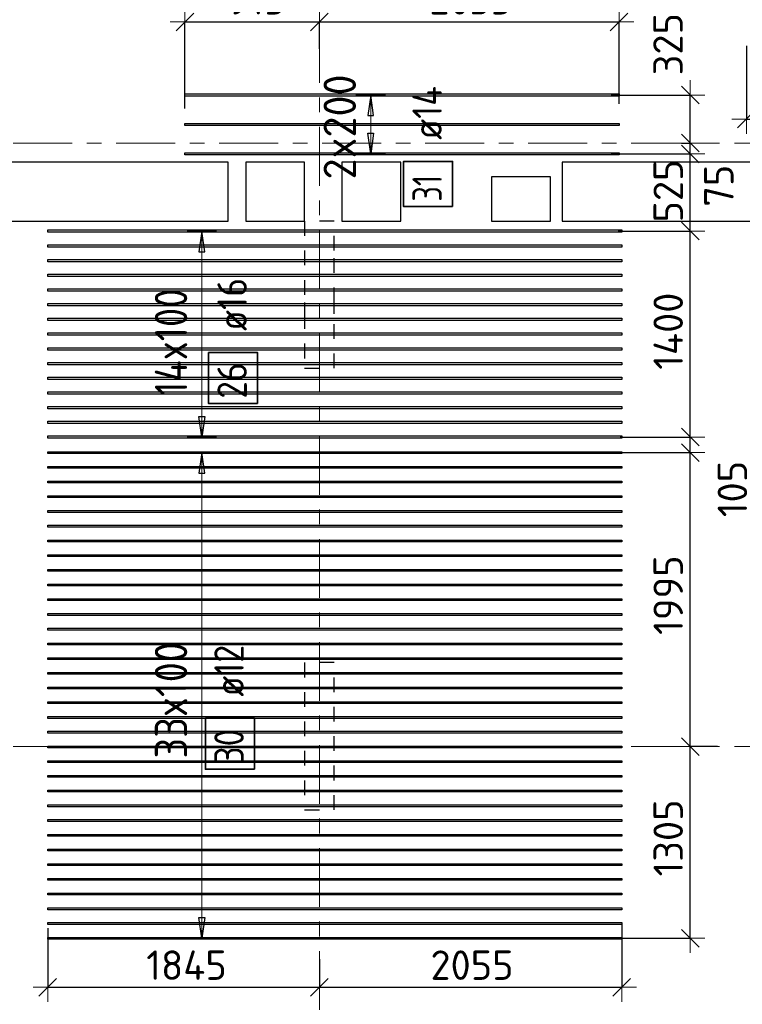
# Model space of a CAD drawing. Header units: metres. Extents: x -38 to 97, y -15 to 21.
# Tile 30 of 132: x 39.41 to 44.32, y 1.55 to 8.24. Entities that reach past the tile are written whole.
import ezdxf

# ---------------------------------------------------------------- set-up
doc = ezdxf.new("R2010")
doc.units = ezdxf.units.M
doc.header["$PDMODE"] = 65
for name, pattern in [('______11', [0.5, 0.4, -0.05, 0, -0.05]), ('______2', [0.0405, 0.03, -0.0105]), ('______5', [1.1, 0.8, -0.1, 0.1, -0.1])]:
    doc.linetypes.add(name, pattern=pattern)
for name, color, linetype, lineweight in [('XR$2$Осевая линия (1)', 7, '______5', 13), ('XR$4$Перекрытие (1)', 7, 'Continuous', 35), ('XR$4$Размерная линия (1)', 7, 'Continuous', 13)]:
    doc.layers.add(name, color=color, linetype=linetype, lineweight=lineweight)
doc.layers.add('XR$4$Арм.стержн.Доп. Арм верхн.зоны Х', color=7, linetype='Continuous', lineweight=35, true_color=0x8c8cff)
doc.layers.add('XR$6$Стена_ бетон несущ.', color=7, linetype='Continuous', lineweight=70, true_color=0xb4b496)
doc.styles.add('ISOCPEUR', font='txt')
doc.dimstyles.new('DIMSTYLE_3', dxfattribs={"dimtxt": 0.2, "dimasz": 0.2, "dimexe": 0, "dimexo": 0, "dimgap": 0.1, "dimtad": 2, "dimdec": 0, "dimlfac": 1000, "dimrnd": 5, "dimzin": 12, "dimdsep": 46, "dimtxsty": 'ISOCPEUR', "dimblk1": 'ALL_ML_STRICH', "dimblk2": 'ALL_ML_STRICH', "dimsah": 1, "dimcen": 0, "dimclrd": 7, "dimclre": 256, "dimclrt": 7, "dimadec": 0, "dimazin": 0, "dimtfac": 1, "dimtdec": 0, "dimtix": 1, "dimtmove": 2, "dimatfit": 3, "dimfxl": 0, "dimtzin": 0, "dimlwd": 0, "dimlwe": -3, "dimarcsym": 0})
doc.dimstyles.new('DIMSTYLE_33', dxfattribs={"dimtxt": 0.2, "dimasz": 0.2, "dimexe": 0, "dimexo": 0, "dimgap": 0.1, "dimtad": 2, "dimdec": 0, "dimlfac": 1000, "dimrnd": 5, "dimzin": 12, "dimdsep": 46, "dimtxsty": 'ISOCPEUR', "dimblk1": 'ALL_ML_STRICH', "dimblk2": 'ALL_ML_STRICH', "dimsah": 1, "dimcen": 0, "dimclrd": 7, "dimclre": 256, "dimclrt": 7, "dimadec": 0, "dimazin": 0, "dimtfac": 1, "dimtdec": 0, "dimtix": 1, "dimtmove": 2, "dimatfit": 3, "dimfxl": 0, "dimtvp": 1.2, "dimtzin": 0, "dimlwd": 0, "dimlwe": -3, "dimarcsym": 0})
doc.dimstyles.new('DIMSTYLE_34', dxfattribs={"dimtxt": 0.2, "dimasz": 0.2, "dimexe": 0, "dimexo": 0, "dimgap": 0.1, "dimtad": 0, "dimdec": 0, "dimlfac": 1000, "dimrnd": 5, "dimzin": 12, "dimdsep": 46, "dimtxsty": 'ISOCPEUR', "dimblk1": 'ALL_ML_STRICH', "dimblk2": 'ALL_ML_STRICH', "dimsah": 1, "dimcen": 0, "dimclrd": 7, "dimclre": 256, "dimclrt": 7, "dimadec": 0, "dimazin": 0, "dimtfac": 1, "dimtdec": 0, "dimtix": 1, "dimtmove": 2, "dimatfit": 3, "dimfxl": 0, "dimtvp": 1.2, "dimtzin": 0, "dimlwd": 0, "dimlwe": -3, "dimarcsym": 0})

# ---------------------------------------------------------------- blocks, each defined once
blk = doc.blocks.new('ALL_ML_STRICH')
at = {"color": 0, "linetype": 'ByBlock', "lineweight": -2}
for p, q in [((0, -0.5), (0, 0.5)), ((-1, 0), (0.5, 0)), ((-0.3, -0.3), (0.3, 0.3))]:
    blk.add_line(p, q, dxfattribs=at)
blk = doc.blocks.new('*D461')
at = {"layer": 'DEFPOINTS', "color": 7, "linetype": 'Continuous', "lineweight": 13, "transparency": 33554687}
for p in [(40.5369, 8.2241), (41.45, 8.0213), (40.5369, 7.6158)]:
    blk.add_point(p, dxfattribs=at)
at = {"layer": 'XR$4$Размерная линия (1)', "color": 9, "linetype": 'Continuous', "lineweight": -2, "true_color": 0xc7c7c7, "transparency": 33554687}
for p, q in [((40.5369, 7.6358), (40.5369, 8.2241)), ((41.45, 8.0413), (41.45, 8.2241))]:
    blk.add_line(p, q, dxfattribs=at)
at = {"layer": 'XR$4$Размерная линия (1)', "color": 7, "linetype": 'Continuous', "lineweight": -2, "transparency": 33554687}
blk.add_line((40.5369, 8.2241), (41.45, 8.2241), dxfattribs=at)
at = {"layer": 'XR$4$Размерная линия (1)', "color": 7, "linetype": 'Continuous', "lineweight": 13, "transparency": 33554687, "xscale": 0.2, "yscale": 0.2, "zscale": 0.2, "rotation": 180}
blk.add_blockref('ALL_ML_STRICH', (40.5369, 8.2241), dxfattribs=at)
at = {"layer": 'XR$4$Размерная линия (1)', "color": 7, "linetype": 'Continuous', "lineweight": 13, "transparency": 33554687, "xscale": 0.2, "yscale": 0.2, "zscale": 0.2}
blk.add_blockref('ALL_ML_STRICH', (41.45, 8.2241), dxfattribs=at)
at = {"layer": 'XR$4$Размерная линия (1)', "color": 7, "linetype": 'Continuous', "lineweight": 13, "transparency": 33554687, "insert": (41.0234, 8.3741), "char_height": 0.2, "width": 0.6, "attachment_point": 5, "style": 'ISOCPEUR'}
blk.add_mtext('\\A1;{915}', dxfattribs=at)
blk = doc.blocks.new('*D462')
at = {"layer": 'DEFPOINTS', "color": 7, "linetype": 'Continuous', "lineweight": 13, "transparency": 33554687}
for p in [(41.45, 8.2241), (41.45, 8.0213), (43.4869, 7.6462)]:
    blk.add_point(p, dxfattribs=at)
at = {"layer": 'XR$4$Размерная линия (1)', "color": 9, "linetype": 'Continuous', "lineweight": -2, "true_color": 0xc7c7c7, "transparency": 33554687}
for p, q in [((41.45, 8.0413), (41.45, 8.2241)), ((43.4869, 7.6662), (43.4869, 8.2241))]:
    blk.add_line(p, q, dxfattribs=at)
at = {"layer": 'XR$4$Размерная линия (1)', "color": 7, "linetype": 'Continuous', "lineweight": -2, "transparency": 33554687}
blk.add_line((41.45, 8.2241), (43.4869, 8.2241), dxfattribs=at)
at = {"layer": 'XR$4$Размерная линия (1)', "color": 7, "linetype": 'Continuous', "lineweight": 13, "transparency": 33554687, "xscale": 0.2, "yscale": 0.2, "zscale": 0.2, "rotation": 180}
blk.add_blockref('ALL_ML_STRICH', (41.45, 8.2241), dxfattribs=at)
at = {"layer": 'XR$4$Размерная линия (1)', "color": 7, "linetype": 'Continuous', "lineweight": 13, "transparency": 33554687, "xscale": 0.2, "yscale": 0.2, "zscale": 0.2}
blk.add_blockref('ALL_ML_STRICH', (43.4869, 8.2241), dxfattribs=at)
at = {"layer": 'XR$4$Размерная линия (1)', "color": 7, "linetype": 'Continuous', "lineweight": 13, "transparency": 33554687, "insert": (42.4784, 8.3741), "char_height": 0.2, "width": 0.8, "attachment_point": 5, "style": 'ISOCPEUR'}
blk.add_mtext('\\A1;{2035}', dxfattribs=at)
blk = doc.blocks.new('*D463')
at = {"layer": 'DEFPOINTS', "color": 7, "linetype": 'Continuous', "lineweight": 13, "transparency": 33554687}
for p in [(39.605, 2.0855), (41.45, 1.8746), (39.605, 1.6643)]:
    blk.add_point(p, dxfattribs=at)
at = {"layer": 'XR$4$Размерная линия (1)', "color": 9, "linetype": 'Continuous', "lineweight": -2, "true_color": 0xc7c7c7, "transparency": 33554687}
for p, q in [((39.605, 2.0655), (39.605, 1.6643)), ((41.45, 1.8546), (41.45, 1.6643))]:
    blk.add_line(p, q, dxfattribs=at)
at = {"layer": 'XR$4$Размерная линия (1)', "color": 7, "linetype": 'Continuous', "lineweight": -2, "transparency": 33554687}
blk.add_line((39.605, 1.6643), (41.45, 1.6643), dxfattribs=at)
at = {"layer": 'XR$4$Размерная линия (1)', "color": 7, "linetype": 'Continuous', "lineweight": 13, "transparency": 33554687, "xscale": 0.2, "yscale": 0.2, "zscale": 0.2, "rotation": 180}
blk.add_blockref('ALL_ML_STRICH', (39.605, 1.6643), dxfattribs=at)
at = {"layer": 'XR$4$Размерная линия (1)', "color": 7, "linetype": 'Continuous', "lineweight": 13, "transparency": 33554687, "xscale": 0.2, "yscale": 0.2, "zscale": 0.2}
blk.add_blockref('ALL_ML_STRICH', (41.45, 1.6643), dxfattribs=at)
at = {"layer": 'XR$4$Размерная линия (1)', "color": 7, "linetype": 'Continuous', "lineweight": 13, "transparency": 33554687, "insert": (40.5475, 1.8143), "char_height": 0.2, "width": 0.8, "attachment_point": 5, "style": 'ISOCPEUR'}
blk.add_mtext('\\A1;{1845}', dxfattribs=at)
blk = doc.blocks.new('*D464')
at = {"layer": 'DEFPOINTS', "color": 7, "linetype": 'Continuous', "lineweight": 13, "transparency": 33554687}
for p in [(43.505, 2.1098), (41.45, 1.8746), (41.45, 1.6643)]:
    blk.add_point(p, dxfattribs=at)
at = {"layer": 'XR$4$Размерная линия (1)', "color": 9, "linetype": 'Continuous', "lineweight": -2, "true_color": 0xc7c7c7, "transparency": 33554687}
for p, q in [((43.505, 2.0898), (43.505, 1.6643)), ((41.45, 1.8546), (41.45, 1.6643))]:
    blk.add_line(p, q, dxfattribs=at)
at = {"layer": 'XR$4$Размерная линия (1)', "color": 7, "linetype": 'Continuous', "lineweight": -2, "transparency": 33554687}
blk.add_line((41.45, 1.6643), (43.505, 1.6643), dxfattribs=at)
at = {"layer": 'XR$4$Размерная линия (1)', "color": 7, "linetype": 'Continuous', "lineweight": 13, "transparency": 33554687, "xscale": 0.2, "yscale": 0.2, "zscale": 0.2, "rotation": 180}
blk.add_blockref('ALL_ML_STRICH', (41.45, 1.6643), dxfattribs=at)
at = {"layer": 'XR$4$Размерная линия (1)', "color": 7, "linetype": 'Continuous', "lineweight": 13, "transparency": 33554687, "xscale": 0.2, "yscale": 0.2, "zscale": 0.2}
blk.add_blockref('ALL_ML_STRICH', (43.505, 1.6643), dxfattribs=at)
at = {"layer": 'XR$4$Размерная линия (1)', "color": 7, "linetype": 'Continuous', "lineweight": 13, "transparency": 33554687, "insert": (42.4875, 1.8143), "char_height": 0.2, "width": 0.8, "attachment_point": 5, "style": 'ISOCPEUR'}
blk.add_mtext('\\A1;{2055}', dxfattribs=at)
blk = doc.blocks.new('*D500')
at = {"layer": 'DEFPOINTS', "color": 7, "linetype": 'Continuous', "lineweight": 13, "transparency": 33554687}
for p in [(44.3523, 8.0816), (45.65, 7.7118), (44.3523, 7.5641)]:
    blk.add_point(p, dxfattribs=at)
at = {"layer": 'XR$4$Размерная линия (1)', "color": 9, "linetype": 'Continuous', "lineweight": -2, "true_color": 0xc7c7c7, "transparency": 33554687}
for p, q in [((44.3523, 8.0616), (44.3523, 7.5641)), ((45.65, 7.6918), (45.65, 7.5641))]:
    blk.add_line(p, q, dxfattribs=at)
at = {"layer": 'XR$4$Размерная линия (1)', "color": 7, "linetype": 'Continuous', "lineweight": -2, "transparency": 33554687}
blk.add_line((44.3523, 7.5641), (45.65, 7.5641), dxfattribs=at)
at = {"layer": 'XR$4$Размерная линия (1)', "color": 7, "linetype": 'Continuous', "lineweight": 13, "transparency": 33554687, "xscale": 0.2, "yscale": 0.2, "zscale": 0.2, "rotation": 180}
blk.add_blockref('ALL_ML_STRICH', (44.3523, 7.5641), dxfattribs=at)
at = {"layer": 'XR$4$Размерная линия (1)', "color": 7, "linetype": 'Continuous', "lineweight": 13, "transparency": 33554687, "xscale": 0.2, "yscale": 0.2, "zscale": 0.2}
blk.add_blockref('ALL_ML_STRICH', (45.65, 7.5641), dxfattribs=at)
at = {"layer": 'XR$4$Размерная линия (1)', "color": 7, "linetype": 'Continuous', "lineweight": 13, "transparency": 33554687, "insert": (45.0312, 7.7141), "char_height": 0.2, "width": 0.8, "attachment_point": 5, "style": 'ISOCPEUR'}
blk.add_mtext('\\A1;{1300}', dxfattribs=at)
blk = doc.blocks.new('*D633')
at = {"layer": 'DEFPOINTS', "color": 7, "linetype": 'Continuous', "lineweight": 13, "transparency": 33554687}
for p in [(44.175, 3.3), (43.4046, 1.9972), (43.9706, 1.9972)]:
    blk.add_point(p, dxfattribs=at)
at = {"layer": 'XR$4$Размерная линия (1)', "color": 9, "linetype": 'Continuous', "lineweight": -2, "true_color": 0xc7c7c7, "transparency": 33554687}
for p, q in [((44.155, 3.3), (43.9706, 3.3)), ((43.4246, 1.9972), (43.9706, 1.9972))]:
    blk.add_line(p, q, dxfattribs=at)
at = {"layer": 'XR$4$Размерная линия (1)', "color": 7, "linetype": 'Continuous', "lineweight": -2, "transparency": 33554687}
blk.add_line((43.9706, 1.9972), (43.9706, 3.3), dxfattribs=at)
at = {"layer": 'XR$4$Размерная линия (1)', "color": 7, "linetype": 'Continuous', "lineweight": 13, "transparency": 33554687, "xscale": 0.2, "yscale": 0.2, "zscale": 0.2}
for p, rotation in [((43.9706, 3.3), 90), ((43.9706, 1.9972), 270)]:
    blk.add_blockref('ALL_ML_STRICH', p, dxfattribs=dict(at, rotation=rotation))
at = {"layer": 'XR$4$Размерная линия (1)', "color": 7, "linetype": 'Continuous', "lineweight": 13, "transparency": 33554687, "insert": (43.8206, 2.6786), "char_height": 0.2, "width": 0.8, "attachment_point": 5, "rotation": 90, "style": 'ISOCPEUR'}
blk.add_mtext('\\A1;{1305}', dxfattribs=at)
blk = doc.blocks.new('*D634')
at = {"layer": 'DEFPOINTS', "color": 7, "linetype": 'Continuous', "lineweight": 13, "transparency": 33554687}
for p in [(43.4582, 5.2972), (43.9706, 3.3), (44.175, 3.3)]:
    blk.add_point(p, dxfattribs=at)
at = {"layer": 'XR$4$Размерная линия (1)', "color": 9, "linetype": 'Continuous', "lineweight": -2, "true_color": 0xc7c7c7, "transparency": 33554687}
for p, q in [((43.4782, 5.2972), (43.9706, 5.2972)), ((44.155, 3.3), (43.9706, 3.3))]:
    blk.add_line(p, q, dxfattribs=at)
at = {"layer": 'XR$4$Размерная линия (1)', "color": 7, "linetype": 'Continuous', "lineweight": -2, "transparency": 33554687}
blk.add_line((43.9706, 3.3), (43.9706, 5.2972), dxfattribs=at)
at = {"layer": 'XR$4$Размерная линия (1)', "color": 7, "linetype": 'Continuous', "lineweight": 13, "transparency": 33554687, "xscale": 0.2, "yscale": 0.2, "zscale": 0.2}
for p, rotation in [((43.9706, 5.2972), 90), ((43.9706, 3.3), 270)]:
    blk.add_blockref('ALL_ML_STRICH', p, dxfattribs=dict(at, rotation=rotation))
at = {"layer": 'XR$4$Размерная линия (1)', "color": 7, "linetype": 'Continuous', "lineweight": 13, "transparency": 33554687, "insert": (43.8206, 4.3286), "char_height": 0.2, "width": 0.8, "attachment_point": 5, "rotation": 90, "style": 'ISOCPEUR'}
blk.add_mtext('\\A1;{1995}', dxfattribs=at)
blk = doc.blocks.new('*D635')
at = {"layer": 'DEFPOINTS', "color": 7, "linetype": 'Continuous', "lineweight": 13, "transparency": 33554687}
for p in [(43.4736, 5.4022), (43.4582, 5.2972), (43.9706, 5.2972)]:
    blk.add_point(p, dxfattribs=at)
at = {"layer": 'XR$4$Размерная линия (1)', "color": 9, "linetype": 'Continuous', "lineweight": -2, "true_color": 0xc7c7c7, "transparency": 33554687}
for p, q in [((43.4936, 5.4022), (43.9706, 5.4022)), ((43.4782, 5.2972), (43.9706, 5.2972))]:
    blk.add_line(p, q, dxfattribs=at)
at = {"layer": 'XR$4$Размерная линия (1)', "color": 7, "linetype": 'Continuous', "lineweight": -2, "transparency": 33554687}
blk.add_line((43.9706, 5.2972), (43.9706, 5.4022), dxfattribs=at)
at = {"layer": 'XR$4$Размерная линия (1)', "color": 7, "linetype": 'Continuous', "lineweight": 13, "transparency": 33554687, "xscale": 0.2, "yscale": 0.2, "zscale": 0.2}
for p, rotation in [((43.9706, 5.4022), 90), ((43.9706, 5.2972), 270)]:
    blk.add_blockref('ALL_ML_STRICH', p, dxfattribs=dict(at, rotation=rotation))
at = {"layer": 'XR$4$Размерная линия (1)', "color": 7, "linetype": 'Continuous', "lineweight": 13, "transparency": 33554687, "insert": (44.2568, 5.0497), "char_height": 0.2, "width": 0.6, "attachment_point": 5, "rotation": 90, "style": 'ISOCPEUR'}
blk.add_mtext('\\A1;{105}', dxfattribs=at)
blk = doc.blocks.new('*D636')
at = {"layer": 'DEFPOINTS', "color": 7, "linetype": 'Continuous', "lineweight": 13, "transparency": 33554687}
for p in [(43.4595, 6.8022), (43.4736, 5.4022), (43.9706, 5.4022)]:
    blk.add_point(p, dxfattribs=at)
at = {"layer": 'XR$4$Размерная линия (1)', "color": 9, "linetype": 'Continuous', "lineweight": -2, "true_color": 0xc7c7c7, "transparency": 33554687}
for p, q in [((43.4795, 6.8022), (43.9706, 6.8022)), ((43.4936, 5.4022), (43.9706, 5.4022))]:
    blk.add_line(p, q, dxfattribs=at)
at = {"layer": 'XR$4$Размерная линия (1)', "color": 7, "linetype": 'Continuous', "lineweight": -2, "transparency": 33554687}
blk.add_line((43.9706, 5.4022), (43.9706, 6.8022), dxfattribs=at)
at = {"layer": 'XR$4$Размерная линия (1)', "color": 7, "linetype": 'Continuous', "lineweight": 13, "transparency": 33554687, "xscale": 0.2, "yscale": 0.2, "zscale": 0.2}
for p, rotation in [((43.9706, 6.8022), 90), ((43.9706, 5.4022), 270)]:
    blk.add_blockref('ALL_ML_STRICH', p, dxfattribs=dict(at, rotation=rotation))
at = {"layer": 'XR$4$Размерная линия (1)', "color": 7, "linetype": 'Continuous', "lineweight": 13, "transparency": 33554687, "insert": (43.8206, 6.1222), "char_height": 0.2, "width": 0.8, "attachment_point": 5, "rotation": 90, "style": 'ISOCPEUR'}
blk.add_mtext('\\A1;{1400}', dxfattribs=at)
blk = doc.blocks.new('*D637')
at = {"layer": 'DEFPOINTS', "color": 7, "linetype": 'Continuous', "lineweight": 13, "transparency": 33554687}
for p in [(43.4124, 7.3272), (43.4595, 6.8022), (43.9706, 6.8022)]:
    blk.add_point(p, dxfattribs=at)
at = {"layer": 'XR$4$Размерная линия (1)', "color": 9, "linetype": 'Continuous', "lineweight": -2, "true_color": 0xc7c7c7, "transparency": 33554687}
for p, q in [((43.4324, 7.3272), (43.9706, 7.3272)), ((43.4795, 6.8022), (43.9706, 6.8022))]:
    blk.add_line(p, q, dxfattribs=at)
at = {"layer": 'XR$4$Размерная линия (1)', "color": 7, "linetype": 'Continuous', "lineweight": -2, "transparency": 33554687}
blk.add_line((43.9706, 6.8022), (43.9706, 7.3272), dxfattribs=at)
at = {"layer": 'XR$4$Размерная линия (1)', "color": 7, "linetype": 'Continuous', "lineweight": 13, "transparency": 33554687, "xscale": 0.2, "yscale": 0.2, "zscale": 0.2}
for p, rotation in [((43.9706, 7.3272), 90), ((43.9706, 6.8022), 270)]:
    blk.add_blockref('ALL_ML_STRICH', p, dxfattribs=dict(at, rotation=rotation))
at = {"layer": 'XR$4$Размерная линия (1)', "color": 7, "linetype": 'Continuous', "lineweight": 13, "transparency": 33554687, "insert": (43.8206, 7.0747), "char_height": 0.2, "width": 0.6, "attachment_point": 5, "rotation": 90, "style": 'ISOCPEUR'}
blk.add_mtext('\\A1;{525}', dxfattribs=at)
blk = doc.blocks.new('*D638')
at = {"layer": 'DEFPOINTS', "color": 7, "linetype": 'Continuous', "lineweight": 13, "transparency": 33554687}
for p in [(43.8915, 7.4), (43.4124, 7.3272), (43.9706, 7.3272)]:
    blk.add_point(p, dxfattribs=at)
at = {"layer": 'XR$4$Размерная линия (1)', "color": 9, "linetype": 'Continuous', "lineweight": -2, "true_color": 0xc7c7c7, "transparency": 33554687}
for p, q in [((43.9115, 7.4), (43.9706, 7.4)), ((43.4324, 7.3272), (43.9706, 7.3272))]:
    blk.add_line(p, q, dxfattribs=at)
at = {"layer": 'XR$4$Размерная линия (1)', "color": 7, "linetype": 'Continuous', "lineweight": -2, "transparency": 33554687}
blk.add_line((43.9706, 7.3272), (43.9706, 7.4), dxfattribs=at)
at = {"layer": 'XR$4$Размерная линия (1)', "color": 7, "linetype": 'Continuous', "lineweight": 13, "transparency": 33554687, "xscale": 0.2, "yscale": 0.2, "zscale": 0.2}
for p, rotation in [((43.9706, 7.3272), 270), ((43.9706, 7.4), 90)]:
    blk.add_blockref('ALL_ML_STRICH', p, dxfattribs=dict(at, rotation=rotation))
at = {"layer": 'XR$4$Размерная линия (1)', "color": 7, "linetype": 'Continuous', "lineweight": 13, "transparency": 33554687, "insert": (44.1647, 7.1107), "char_height": 0.2, "width": 0.4, "attachment_point": 5, "rotation": 90, "style": 'ISOCPEUR'}
blk.add_mtext('\\A1;{75}', dxfattribs=at)
blk = doc.blocks.new('*D639')
at = {"layer": 'DEFPOINTS', "color": 7, "linetype": 'Continuous', "lineweight": 13, "transparency": 33554687}
for p in [(43.4124, 7.7272), (43.8915, 7.4), (43.9706, 7.4)]:
    blk.add_point(p, dxfattribs=at)
at = {"layer": 'XR$4$Размерная линия (1)', "color": 9, "linetype": 'Continuous', "lineweight": -2, "true_color": 0xc7c7c7, "transparency": 33554687}
for p, q in [((43.4324, 7.7272), (43.9706, 7.7272)), ((43.9115, 7.4), (43.9706, 7.4))]:
    blk.add_line(p, q, dxfattribs=at)
at = {"layer": 'XR$4$Размерная линия (1)', "color": 7, "linetype": 'Continuous', "lineweight": -2, "transparency": 33554687}
blk.add_line((43.9706, 7.4), (43.9706, 7.7272), dxfattribs=at)
at = {"layer": 'XR$4$Размерная линия (1)', "color": 7, "linetype": 'Continuous', "lineweight": 13, "transparency": 33554687, "xscale": 0.2, "yscale": 0.2, "zscale": 0.2}
for p, rotation in [((43.9706, 7.7272), 90), ((43.9706, 7.4), 270)]:
    blk.add_blockref('ALL_ML_STRICH', p, dxfattribs=dict(at, rotation=rotation))
at = {"layer": 'XR$4$Размерная линия (1)', "color": 7, "linetype": 'Continuous', "lineweight": 13, "transparency": 33554687, "insert": (43.8191, 8.0724), "char_height": 0.2, "width": 0.6, "attachment_point": 5, "rotation": 90, "style": 'ISOCPEUR'}
blk.add_mtext('\\A1;{325}', dxfattribs=at)

msp = doc.modelspace()

# ---------------------------------------------------------------- linework, layer by layer
at = {"layer": 'XR$2$Осевая линия (1)', "color": 253, "linetype": '______11', "lineweight": 13, "true_color": 0xa0a0a0, "transparency": 33554687}
for p, q in [((41.45, -3.39), (41.45, 8.13)), ((-2.63, 7.4), (62.6, 7.4)), ((-2.63, 3.3), (62.6, 3.3))]:
    msp.add_line(p, q, dxfattribs=at)
at = {"layer": 'XR$4$Арм.стержн.Доп. Арм верхн.зоны Х', "color": 253, "linetype": 'Continuous', "lineweight": -3, "true_color": 0xa0a0a0, "transparency": 33554687}
for p, q in [((41.799, 7.7272), (41.699, 7.7272)), ((41.799, 7.7272), (41.899, 7.7272)), ((41.799, 7.3272), (41.699, 7.3272)), ((41.799, 7.3272), (41.899, 7.3272)), ((40.6523, 6.8022), (40.5523, 6.8022)), ((40.6523, 6.8022), (40.7523, 6.8022)), ((40.6523, 5.4022), (40.5523, 5.4022)), ((40.6523, 5.4022), (40.7523, 5.4022)), ((40.6523, 5.2972), (40.5523, 5.2972)), ((40.6523, 5.2972), (40.7523, 5.2972)), ((40.6523, 1.9972), (40.5523, 1.9972)), ((40.6523, 1.9972), (40.7523, 1.9972))]:
    msp.add_line(p, q, dxfattribs=at)
at = {"layer": 'XR$4$Арм.стержн.Доп. Арм верхн.зоны Х', "color": 7, "linetype": 'Continuous', "lineweight": 25, "transparency": 33554687}
for p, q in [((41.799, 7.7272), (41.779, 7.5872)), ((41.819, 7.5872), (41.799, 7.7272)), ((41.779, 7.5872), (41.819, 7.5872)), ((41.799, 7.3272), (41.779, 7.4672)), ((41.779, 7.4672), (41.819, 7.4672)), ((41.819, 7.4672), (41.799, 7.3272)), ((40.6523, 6.8022), (40.6323, 6.6622)), ((40.6723, 6.6622), (40.6523, 6.8022)), ((40.6323, 6.6622), (40.6723, 6.6622)), ((40.6523, 5.4022), (40.6323, 5.5422)), ((40.6323, 5.5422), (40.6723, 5.5422)), ((40.6723, 5.5422), (40.6523, 5.4022)), ((40.6523, 5.2972), (40.6323, 5.1572)), ((40.6723, 5.1572), (40.6523, 5.2972)), ((40.6323, 5.1572), (40.6723, 5.1572)), ((40.6523, 1.9972), (40.6323, 2.1372)), ((40.6323, 2.1372), (40.6723, 2.1372)), ((40.6723, 2.1372), (40.6523, 1.9972))]:
    msp.add_line(p, q, dxfattribs=at)
at = {"layer": 'XR$4$Арм.стержн.Доп. Арм верхн.зоны Х', "color": 7, "linetype": 'Continuous', "lineweight": 13, "transparency": 33554687}
for p, q in [((41.799, 7.7272), (41.799, 7.7272)), ((41.799, 7.3272), (41.799, 7.7272)), ((41.799, 7.3272), (41.799, 7.3272)), ((40.6523, 6.8022), (40.6523, 6.8022)), ((40.6523, 5.4022), (40.6523, 6.8022)), ((40.6523, 5.4022), (40.6523, 5.4022)), ((40.6523, 5.2972), (40.6523, 5.2972)), ((40.6523, 1.9972), (40.6523, 5.2972)), ((40.6523, 1.9972), (40.6523, 1.9972))]:
    msp.add_line(p, q, dxfattribs=at)
at = {"layer": 'XR$4$Арм.стержн.Доп. Арм верхн.зоны Х', "color": 7, "linetype": 'Continuous', "lineweight": 25, "transparency": 33554687}
for points in [[(43.4869, 7.7202), (40.5369, 7.7202), (40.5369, 7.7342), (43.4869, 7.7342), (43.4869, 7.7202)], [(43.4869, 7.5202), (40.5369, 7.5202), (40.5369, 7.5342), (43.4869, 7.5342), (43.4869, 7.5202)], [(43.4869, 7.3202), (40.5369, 7.3202), (40.5369, 7.3342), (43.4869, 7.3342), (43.4869, 7.3202)], [(43.505, 6.7942), (39.605, 6.7942), (39.605, 6.8102), (43.505, 6.8102), (43.505, 6.7942)], [(43.505, 6.6942), (39.605, 6.6942), (39.605, 6.7102), (43.505, 6.7102), (43.505, 6.6942)], [(43.505, 6.5942), (39.605, 6.5942), (39.605, 6.6102), (43.505, 6.6102), (43.505, 6.5942)], [(43.505, 6.4942), (39.605, 6.4942), (39.605, 6.5102), (43.505, 6.5102), (43.505, 6.4942)], [(43.505, 6.3942), (39.605, 6.3942), (39.605, 6.4102), (43.505, 6.4102), (43.505, 6.3942)], [(43.505, 6.2942), (39.605, 6.2942), (39.605, 6.3102), (43.505, 6.3102), (43.505, 6.2942)], [(43.505, 6.1942), (39.605, 6.1942), (39.605, 6.2102), (43.505, 6.2102), (43.505, 6.1942)], [(43.505, 6.0942), (39.605, 6.0942), (39.605, 6.1102), (43.505, 6.1102), (43.505, 6.0942)], [(43.505, 5.9942), (39.605, 5.9942), (39.605, 6.0102), (43.505, 6.0102), (43.505, 5.9942)], [(43.505, 5.8942), (39.605, 5.8942), (39.605, 5.9102), (43.505, 5.9102), (43.505, 5.8942)], [(43.505, 5.7942), (39.605, 5.7942), (39.605, 5.8102), (43.505, 5.8102), (43.505, 5.7942)], [(43.505, 5.6942), (39.605, 5.6942), (39.605, 5.7102), (43.505, 5.7102), (43.505, 5.6942)], [(43.505, 5.5942), (39.605, 5.5942), (39.605, 5.6102), (43.505, 5.6102), (43.505, 5.5942)], [(43.505, 5.4942), (39.605, 5.4942), (39.605, 5.5102), (43.505, 5.5102), (43.505, 5.4942)], [(43.505, 5.3942), (39.605, 5.3942), (39.605, 5.4102), (43.505, 5.4102), (43.505, 5.3942)]]:
    msp.add_lwpolyline(points, dxfattribs=at)
at = {"layer": 'XR$4$Арм.стержн.Доп. Арм верхн.зоны Х', "color": 7, "linetype": 'Continuous', "lineweight": 35, "transparency": 33554687}
for points in [[(42.3558, 6.9695), (42.3558, 7.2762), (42.0225, 7.2762), (42.0225, 6.9695), (42.3558, 6.9695)], [(41.0307, 5.6305), (41.0307, 5.9772), (40.6974, 5.9772), (40.6974, 5.6305), (41.0307, 5.6305)], [(41.0098, 3.145), (41.0098, 3.4917), (40.6764, 3.4917), (40.6764, 3.145), (41.0098, 3.145)]]:
    msp.add_lwpolyline(points, dxfattribs=at)
at = {"layer": 'XR$4$Арм.стержн.Доп. Арм верхн.зоны Х', "color": 34, "linetype": 'Continuous', "lineweight": 25, "transparency": 33554687}
for points in [[(43.505, 5.2912), (39.605, 5.2912), (39.605, 5.3032), (43.505, 5.3032), (43.505, 5.2912)], [(43.505, 5.1912), (39.605, 5.1912), (39.605, 5.2032), (43.505, 5.2032), (43.505, 5.1912)], [(43.505, 5.0912), (39.605, 5.0912), (39.605, 5.1032), (43.505, 5.1032), (43.505, 5.0912)], [(43.505, 4.9912), (39.605, 4.9912), (39.605, 5.0032), (43.505, 5.0032), (43.505, 4.9912)], [(43.505, 4.8912), (39.605, 4.8912), (39.605, 4.9032), (43.505, 4.9032), (43.505, 4.8912)], [(43.505, 4.7912), (39.605, 4.7912), (39.605, 4.8032), (43.505, 4.8032), (43.505, 4.7912)], [(43.505, 4.6912), (39.605, 4.6912), (39.605, 4.7032), (43.505, 4.7032), (43.505, 4.6912)], [(43.505, 4.5912), (39.605, 4.5912), (39.605, 4.6032), (43.505, 4.6032), (43.505, 4.5912)], [(43.505, 4.4912), (39.605, 4.4912), (39.605, 4.5032), (43.505, 4.5032), (43.505, 4.4912)], [(43.505, 4.3912), (39.605, 4.3912), (39.605, 4.4032), (43.505, 4.4032), (43.505, 4.3912)], [(43.505, 4.2912), (39.605, 4.2912), (39.605, 4.3032), (43.505, 4.3032), (43.505, 4.2912)], [(43.505, 4.1912), (39.605, 4.1912), (39.605, 4.2032), (43.505, 4.2032), (43.505, 4.1912)], [(43.505, 4.0912), (39.605, 4.0912), (39.605, 4.1032), (43.505, 4.1032), (43.505, 4.0912)], [(43.505, 3.9912), (39.605, 3.9912), (39.605, 4.0032), (43.505, 4.0032), (43.505, 3.9912)], [(43.505, 3.8912), (39.605, 3.8912), (39.605, 3.9032), (43.505, 3.9032), (43.505, 3.8912)], [(43.505, 3.7912), (39.605, 3.7912), (39.605, 3.8032), (43.505, 3.8032), (43.505, 3.7912)], [(43.505, 3.6912), (39.605, 3.6912), (39.605, 3.7032), (43.505, 3.7032), (43.505, 3.6912)], [(43.505, 3.5912), (39.605, 3.5912), (39.605, 3.6032), (43.505, 3.6032), (43.505, 3.5912)], [(43.505, 3.4912), (39.605, 3.4912), (39.605, 3.5032), (43.505, 3.5032), (43.505, 3.4912)], [(43.505, 3.3912), (39.605, 3.3912), (39.605, 3.4032), (43.505, 3.4032), (43.505, 3.3912)], [(43.505, 3.2912), (39.605, 3.2912), (39.605, 3.3032), (43.505, 3.3032), (43.505, 3.2912)], [(43.505, 3.1912), (39.605, 3.1912), (39.605, 3.2032), (43.505, 3.2032), (43.505, 3.1912)], [(43.505, 3.0912), (39.605, 3.0912), (39.605, 3.1032), (43.505, 3.1032), (43.505, 3.0912)], [(43.505, 2.9912), (39.605, 2.9912), (39.605, 3.0032), (43.505, 3.0032), (43.505, 2.9912)], [(43.505, 2.8912), (39.605, 2.8912), (39.605, 2.9032), (43.505, 2.9032), (43.505, 2.8912)], [(43.505, 2.7912), (39.605, 2.7912), (39.605, 2.8032), (43.505, 2.8032), (43.505, 2.7912)], [(43.505, 2.6912), (39.605, 2.6912), (39.605, 2.7032), (43.505, 2.7032), (43.505, 2.6912)], [(43.505, 2.5912), (39.605, 2.5912), (39.605, 2.6032), (43.505, 2.6032), (43.505, 2.5912)], [(43.505, 2.4912), (39.605, 2.4912), (39.605, 2.5032), (43.505, 2.5032), (43.505, 2.4912)], [(43.505, 2.3912), (39.605, 2.3912), (39.605, 2.4032), (43.505, 2.4032), (43.505, 2.3912)], [(43.505, 2.2912), (39.605, 2.2912), (39.605, 2.3032), (43.505, 2.3032), (43.505, 2.2912)], [(43.505, 2.1912), (39.605, 2.1912), (39.605, 2.2032), (43.505, 2.2032), (43.505, 2.1912)], [(43.505, 2.0912), (39.605, 2.0912), (39.605, 2.1032), (43.505, 2.1032), (43.505, 2.0912)], [(43.505, 1.9912), (39.605, 1.9912), (39.605, 2.0032), (43.505, 2.0032), (43.505, 1.9912)]]:
    msp.add_lwpolyline(points, dxfattribs=at)
at = {"layer": 'XR$4$Перекрытие (1)', "color": 7, "linetype": 'Continuous', "lineweight": 25, "transparency": 33554687}
for p, q in [((40.83, 7.2702), (39.26, 7.2702)), ((40.83, 6.8702), (40.83, 7.2702)), ((40.9501, 7.2702), (40.9501, 6.8702)), ((41.3501, 7.2702), (40.9501, 7.2702)), ((41.3501, 6.8702), (41.3501, 7.2702)), ((41.6039, 7.2702), (41.6039, 6.8702)), ((42.0039, 7.2702), (41.6039, 7.2702)), ((42.0039, 6.8702), (42.0039, 7.2702)), ((43.1, 7.2702), (43.1, 6.8702)), ((44.4, 7.2702), (43.1, 7.2702)), ((42.62, 7.1702), (42.62, 6.8702)), ((43.02, 7.1702), (42.62, 7.1702)), ((43.02, 6.8702), (43.02, 7.1702)), ((39.26, 6.8702), (40.83, 6.8702)), ((40.9501, 6.8702), (41.3501, 6.8702)), ((41.6039, 6.8702), (42.0039, 6.8702)), ((42.62, 6.8702), (43.02, 6.8702)), ((43.1, 6.8702), (44.4, 6.8702))]:
    msp.add_line(p, q, dxfattribs=at)
at = {"layer": 'XR$6$Стена_ бетон несущ.', "color": 253, "linetype": '______2', "lineweight": -3, "true_color": 0xa0a0a0, "transparency": 33554687}
for p, q in [((41.55, 6.87), (41.35, 6.87)), ((41.35, 6.87), (41.35, 6.67)), ((41.55, 6.67), (41.55, 6.87)), ((41.35, 6.67), (41.35, 6.3176)), ((41.55, 6.3194), (41.55, 6.67)), ((41.35, 6.3176), (41.35, 6.2376)), ((41.55, 6.2394), (41.55, 6.3194)), ((41.35, 6.2376), (41.35, 5.87)), ((41.55, 5.87), (41.55, 6.2394)), ((41.35, 5.87), (41.55, 5.87)), ((41.55, 3.87), (41.35, 3.87)), ((41.35, 3.87), (41.35, 2.87)), ((41.55, 2.87), (41.55, 3.87)), ((41.35, 2.87), (41.55, 2.87))]:
    msp.add_line(p, q, dxfattribs=at)

# ---------------------------------------------------------------- texts
at = {"layer": 'XR$4$Арм.стержн.Доп. Арм верхн.зоны Х', "color": 7, "linetype": 'Continuous', "lineweight": 13, "transparency": 33554687, "char_height": 0.22, "attachment_point": 7, "rotation": 90, "style": 'ISOCPEUR'}
for s, insert, width in [('\\W0.95;2x200', (41.699, 7.1532), 0.873359), ('\\W0.87;14x100', (40.5523, 5.6842), 0.952835), ('\\W0.91;33x100', (40.5523, 3.2182), 0.979318)]:
    msp.add_mtext(s, dxfattribs=dict(at, insert=insert, width=width))
at = {"layer": 'XR$4$Арм.стержн.Доп. Арм верхн.зоны Х', "color": 7, "linetype": 'Continuous', "lineweight": 25, "transparency": 33554687, "char_height": 0.2, "attachment_point": 7, "rotation": 90, "style": 'ISOCPEUR'}
for s, insert, width in [('\\W0.89; ø14 ', (42.2825, 7.3095), 0.769432), ('\\W0.75;31', (42.2825, 7.0029), 0.314854), ('\\W0.89; ø16 ', (40.9574, 6.0105), 0.749105), ('\\W0.87;26', (40.9574, 5.6638), 0.367208), ('\\W0.89; ø12 ', (40.9364, 3.525), 0.749105), ('\\W0.87;30', (40.9364, 3.1784), 0.367208)]:
    msp.add_mtext(s, dxfattribs=dict(at, insert=insert, width=width))

# ---------------------------------------------------------------- dimensions: what is measured, and where the dimension line sits
at = {"layer": 'XR$4$Размерная линия (1)', "color": 7, "linetype": 'Continuous', "lineweight": 13, "transparency": 33554687}
for base, p1, p2, picture, middle in [((41.45, 8.2241), (40.5369, 7.6358), (41.45, 8.0413), '*D461', (41.0234, 8.3741)), ((43.4869, 8.2241), (41.45, 8.0413), (43.4869, 7.6662), '*D462', (42.4784, 8.3741)), ((45.65, 7.5641), (44.3523, 8.0616), (45.65, 7.6918), '*D500', (45.0312, 7.7141)), ((41.45, 1.6643), (39.605, 2.0655), (41.45, 1.8546), '*D463', (40.5475, 1.8143)), ((43.505, 1.6643), (41.45, 1.8546), (43.505, 2.0898), '*D464', (42.4875, 1.8143))]:
    dim = msp.add_linear_dim(base=base, p1=p1, p2=p2, dimstyle='DIMSTYLE_3', override={"dimpost": '<>', "dimclrd": 7, "dimclre": 9, "dimclrt": 7, "dimlwd": 0, "dimlwe": 65533}, dxfattribs=at)
    dim.commit()
    dim.dimension.update_dxf_attribs({"geometry": picture, "text_midpoint": middle, "dimtype": 160})
for base, p1, p2, dimstyle, picture, middle in [((43.9706, 7.7272), (43.9115, 7.4), (43.4324, 7.7272), 'DIMSTYLE_33', '*D639', (43.8191, 8.0724)), ((43.9706, 7.4), (43.4324, 7.3272), (43.9115, 7.4), 'DIMSTYLE_34', '*D638', (44.1647, 7.1107)), ((43.9706, 7.3272), (43.4795, 6.8022), (43.4324, 7.3272), 'DIMSTYLE_33', '*D637', (43.8206, 7.0747)), ((43.9706, 6.8022), (43.4936, 5.4022), (43.4795, 6.8022), 'DIMSTYLE_3', '*D636', (43.8206, 6.1222)), ((43.9706, 5.4022), (43.4782, 5.2972), (43.4936, 5.4022), 'DIMSTYLE_34', '*D635', (44.2568, 5.0497)), ((43.9706, 5.2972), (44.155, 3.3), (43.4782, 5.2972), 'DIMSTYLE_3', '*D634', (43.8206, 4.3286)), ((43.9706, 3.3), (43.4246, 1.9972), (44.155, 3.3), 'DIMSTYLE_3', '*D633', (43.8206, 2.6786))]:
    dim = msp.add_linear_dim(base=base, p1=p1, p2=p2, angle=90, dimstyle=dimstyle, override={"dimpost": '<>', "dimclrd": 7, "dimclre": 9, "dimclrt": 7, "dimlwd": 0, "dimlwe": 65533}, dxfattribs=at)
    dim.commit()
    dim.dimension.update_dxf_attribs({"geometry": picture, "text_midpoint": middle, "dimtype": 160})

doc.saveas('drawing.dxf')
